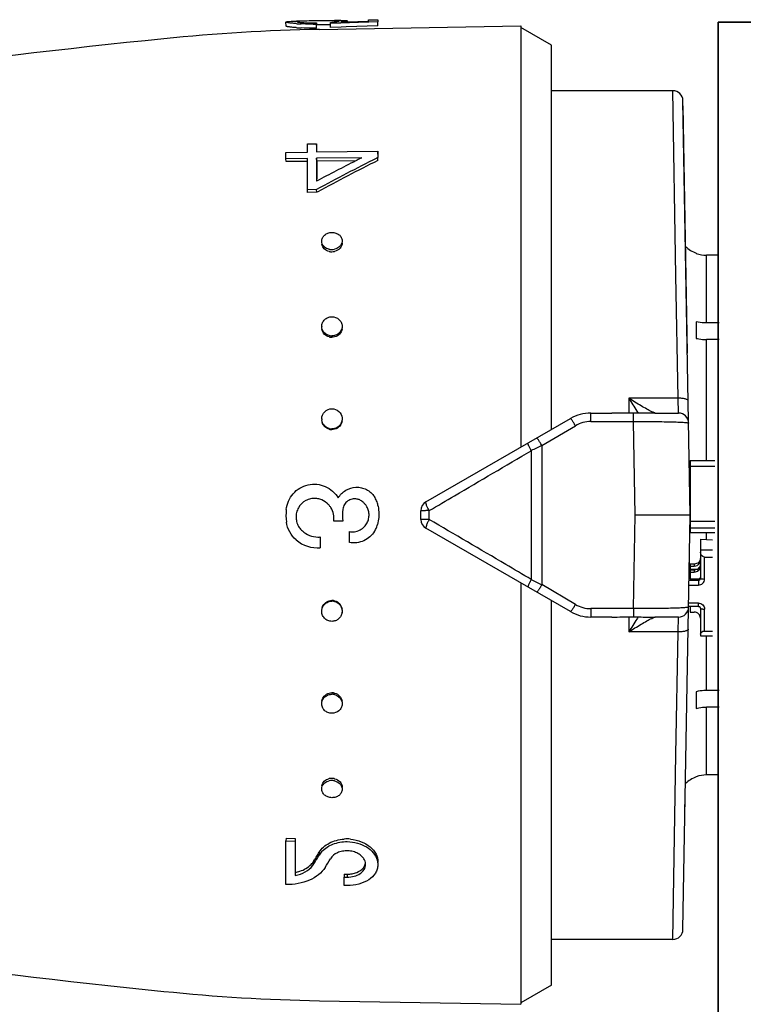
# Model space of a CAD drawing. Header units: millimetres. Extents: x -727 to 69715, y -15705 to 98123.
# Tile 139 of 256: x 38804 to 38839, y -15013 to -14965. Entities that reach past the tile are written whole.
import ezdxf

# ---------------------------------------------------------------- set-up
doc = ezdxf.new("R2010")
doc.units = ezdxf.units.MM
doc.layers.add('UT_ZAŘÍZENÍ - OT', color=3, linetype='Continuous', lineweight=35)

msp = doc.modelspace()

# ---------------------------------------------------------------- linework, layer by layer
at = {"color": 0, "linetype": 'Continuous'}
for p, q in [((38816.987, -14965.056), (38816.984, -14964.856)), ((38817.62, -14964.81), (38817.635, -14964.809)), ((38817.635, -14964.809), (38817.647, -14964.809)), ((38817.636, -14964.869), (38817.636, -14964.823)), ((38818.55, -14964.796), (38818.427, -14964.798)), ((38818.474, -14964.895), (38818.474, -14964.958)), ((38818.477, -14965.157), (38818.474, -14964.958)), ((38818.55, -14964.996), (38818.475, -14964.997)), ((38818.619, -14965.22), (38828.487, -14965.047)), ((38819.161, -14964.99), (38819.13, -14964.99)), ((38819.159, -14964.929), (38819.159, -14964.876)), ((38819.589, -14964.913), (38819.159, -14964.929)), ((38819.163, -14965.128), (38819.159, -14964.929)), ((38819.383, -14964.856), (38819.382, -14964.792)), ((38819.676, -14964.91), (38819.589, -14964.913)), ((38819.671, -14964.861), (38819.974, -14964.852)), ((38820.967, -14964.865), (38819.676, -14964.91)), ((38819.82, -14964.857), (38819.82, -14964.842)), ((38821.487, -14965.046), (38819.938, -14965.1)), ((38819.974, -14964.852), (38821.033, -14964.818)), ((38819.983, -14964.798), (38819.984, -14964.851)), ((38821.035, -14964.862), (38820.967, -14964.865)), ((38821.033, -14964.75), (38821.483, -14964.742)), ((38821.033, -14964.818), (38821.033, -14964.75)), ((38821.483, -14964.847), (38821.035, -14964.862)), ((38821.483, -14964.742), (38821.483, -14964.847)), ((38821.487, -14965.046), (38821.483, -14964.847)), ((38828.487, -14965.047), (38828.487, -14985.692)), ((38819.679, -14965.109), (38819.163, -14965.128)), ((38819.938, -14965.1), (38819.679, -14965.109)), ((38829.987, -14965.987), (38828.487, -14965.121)), ((38829.987, -14984.826), (38829.987, -14965.987)), ((38835.933, -14968.221), (38829.987, -14968.221)), ((38836.087, -14977.286), (38835.933, -14968.221)), ((38836.787, -14989.021), (38836.433, -14968.713)), ((38836.649, -14981.087), (38836.437, -14968.962)), ((38818.034, -14970.826), (38818.484, -14970.821)), ((38818.034, -14971.232), (38818.034, -14970.826)), ((38818.484, -14970.821), (38818.484, -14971.226)), ((38818.487, -14970.971), (38818.484, -14970.821)), ((38816.984, -14971.245), (38818.034, -14971.232)), ((38816.984, -14971.556), (38816.984, -14971.245)), ((38818.484, -14971.226), (38821.483, -14971.187)), ((38821.483, -14971.187), (38821.483, -14971.499)), ((38821.487, -14971.334), (38821.483, -14971.187)), ((38818.034, -14971.543), (38816.984, -14971.556)), ((38816.987, -14971.7), (38816.984, -14971.556)), ((38818.037, -14971.687), (38816.987, -14971.7)), ((38818.034, -14973.075), (38818.034, -14971.543)), ((38820.698, -14971.509), (38818.484, -14971.537)), ((38818.484, -14971.537), (38818.484, -14972.656)), ((38818.487, -14971.682), (38818.484, -14971.537)), ((38820.405, -14971.657), (38818.487, -14971.682)), ((38818.487, -14971.682), (38818.487, -14972.539)), ((38820.643, -14971.537), (38820.698, -14971.509)), ((38821.483, -14971.499), (38821.428, -14971.527)), ((38821.487, -14971.643), (38821.483, -14971.499)), ((38818.484, -14973.07), (38818.034, -14973.075)), ((38818.037, -14973.206), (38818.034, -14973.075)), ((38818.487, -14973.201), (38818.037, -14973.206)), ((38818.487, -14973.201), (38818.484, -14973.07)), ((38818.539, -14973.173), (38818.487, -14973.201)), ((38837.087, -14976.185), (38837.087, -14976.198)), ((38837.587, -14979.608), (38837.587, -14976.284)), ((38838.158, -14976.284), (38837.587, -14976.284)), ((38836.19, -14983.296), (38836.087, -14977.286)), ((38837.087, -14979.547), (38837.087, -14980.361)), ((38838.205, -14979.608), (38837.587, -14979.608)), ((38837.587, -14986.347), (38837.587, -14980.421)), ((38838.212, -14980.421), (38837.587, -14980.421)), ((38833.787, -14983.296), (38833.787, -14984.03)), ((38836.19, -14983.296), (38833.787, -14983.296)), ((38836.209, -14984.021), (38836.19, -14983.296)), ((38823.837, -14988.377), (38830.917, -14984.289)), ((38831.917, -14984.436), (38831.917, -14984.021)), ((38831.917, -14984.021), (38832.944, -14984.021)), ((38834.015, -14984.436), (38834.015, -14984.029)), ((38835.051, -14984.021), (38836.209, -14984.021)), ((38829.521, -14985.609), (38831.167, -14984.641)), ((38831.917, -14984.436), (38834.015, -14984.436)), ((38834.087, -14989.021), (38834.015, -14984.436)), ((38829.521, -14985.609), (38829.521, -14992.433)), ((38829, -14985.866), (38829, -14992.177)), ((38836.787, -14986.347), (38836.787, -14989.869)), ((38836.787, -14986.347), (38837.987, -14986.347)), ((38836.787, -14986.631), (38837.987, -14986.631)), ((38823.587, -14989.233), (38823.587, -14988.81)), ((38824, -14989.237), (38824, -14988.806)), ((38834.015, -14993.606), (38834.087, -14989.021)), ((38836.787, -14989.021), (38834.087, -14989.021)), ((38836.433, -15009.33), (38836.787, -14989.021)), ((38819.773, -14989.324), (38819.323, -14989.324)), ((38830.917, -14993.753), (38823.837, -14989.666)), ((38836.787, -14989.327), (38837.987, -14989.327)), ((38836.787, -14989.642), (38837.987, -14989.642)), ((38818.664, -14990.093), (38818.664, -14990.627)), ((38820.093, -14990.365), (38820.093, -14989.83)), ((38836.787, -14989.869), (38837.987, -14989.869)), ((38837.587, -14990.212), (38837.587, -14989.869)), ((38837.287, -14990.196), (38837.287, -14992.119)), ((38837.287, -14990.196), (38837.887, -14990.229)), ((38837.287, -14990.727), (38837.887, -14990.727)), ((38837.487, -14992.158), (38837.487, -14991.079)), ((38837.487, -14991.079), (38837.887, -14991.079)), ((38836.742, -14991.636), (38836.747, -14991.313)), ((38836.787, -14991.425), (38836.787, -14991.67)), ((38836.987, -14991.425), (38836.787, -14991.425)), ((38836.787, -14991.523), (38836.987, -14991.523)), ((38836.987, -14991.425), (38836.987, -14991.523)), ((38836.787, -14992.061), (38836.734, -14992.061)), ((38836.787, -14991.865), (38836.738, -14991.865)), ((38836.741, -14991.67), (38837.151, -14991.67)), ((38836.789, -14991.639), (38836.742, -14991.636)), ((38836.787, -14991.718), (38836.787, -14992.159)), ((38836.987, -14991.718), (38836.787, -14991.718)), ((38836.787, -14991.815), (38836.987, -14991.815)), ((38836.987, -14991.718), (38836.987, -14991.815)), ((38828.487, -14992.35), (38828.487, -15012.995)), ((38831.167, -14993.402), (38829.521, -14992.433)), ((38836.727, -14992.452), (38837.187, -14992.452)), ((38836.732, -14992.217), (38837.187, -14992.217)), ((38837.187, -14992.159), (38836.787, -14992.159)), ((38837.187, -14992.159), (38837.187, -14992.452)), ((38829.987, -15012.055), (38829.987, -14993.216)), ((38837.187, -14993.496), (38836.709, -14993.496)), ((38837.187, -14993.335), (38836.712, -14993.335)), ((38836.787, -14993.496), (38836.787, -14993.777)), ((38837.187, -14993.496), (38837.187, -14993.335)), ((38831.917, -14993.606), (38831.917, -14994.021)), ((38834.015, -14993.606), (38831.917, -14993.606)), ((38832.944, -14994.021), (38831.917, -14994.021)), ((38833.787, -14994.013), (38833.787, -14994.746)), ((38834.015, -14993.606), (38834.015, -14994.014)), ((38836.209, -14994.021), (38835.051, -14994.021)), ((38836.19, -14994.746), (38836.209, -14994.021)), ((38836.787, -14993.777), (38836.987, -14993.777)), ((38837.287, -14993.59), (38837.287, -14994.944)), ((38837.487, -14994.708), (38837.487, -14993.629)), ((38836.19, -14994.746), (38833.787, -14994.746)), ((38836.087, -15000.757), (38836.19, -14994.746)), ((38837.287, -14994.944), (38837.887, -14994.944)), ((38837.487, -14994.708), (38837.887, -14994.708)), ((38837.587, -14997.621), (38837.587, -14994.944)), ((38837.087, -14997.682), (38837.087, -14998.495)), ((38838.212, -14997.621), (38837.587, -14997.621)), ((38837.587, -15001.758), (38837.587, -14998.434)), ((38838.205, -14998.434), (38837.587, -14998.434)), ((38835.933, -15009.821), (38836.087, -15000.757)), ((38838.158, -15001.758), (38837.587, -15001.758)), ((38837.087, -15001.844), (38837.087, -15001.857)), ((38836.532, -15003.636), (38836.547, -15002.774)), ((38816.987, -15004.862), (38816.984, -15004.994)), ((38816.984, -15007.136), (38816.984, -15004.994)), ((38816.984, -15004.994), (38817.434, -15004.999)), ((38816.987, -15004.862), (38817.437, -15004.867)), ((38817.437, -15004.867), (38817.434, -15004.999)), ((38817.434, -15004.999), (38817.434, -15006.687)), ((38818.581, -15005.599), (38818.609, -15005.551)), ((38818.609, -15005.551), (38818.606, -15005.689)), ((38818.354, -15005.974), (38818.351, -15006.115)), ((38818.464, -15005.927), (38818.492, -15005.879)), ((38819.837, -15006.619), (38819.833, -15006.765)), ((38819.833, -15007.173), (38819.833, -15006.765)), ((38819.833, -15006.765), (38819.983, -15006.767)), ((38819.837, -15006.619), (38819.987, -15006.621)), ((38819.987, -15006.621), (38819.983, -15006.767)), ((38819.983, -15007.175), (38819.833, -15007.173)), ((38835.933, -15009.821), (38829.987, -15009.821)), ((38829.987, -15012.055), (38828.487, -15012.921)), ((38818.619, -15012.823), (38828.487, -15012.995))]:
    msp.add_line(p, q, dxfattribs=at)
for centre, radius, start, end in [((38818.102, -14956.38), 8.577, 265.8256, 266.6258), ((38818.252, -15000.544), 35.74, 91.0124, 91.2155), ((38818.175, -14955.126), 9.833, 266.6318, 267.396), ((38817.78, -14966.605), 1.789, 94.2534, 94.6326), ((38817.836, -14967.374), 2.559, 93.4587, 94.2283), ((38818.257, -14952.416), 12.544, 270.2757, 270.9914), ((38818.3, -14954.867), 10.03, 270.3767, 270.9938), ((38818.711, -14958.468), 6.424, 274.0065, 274.7622), ((38818.797, -14959.51), 5.379, 274.7701, 275.5791), ((38819.233, -14970.07), 5.28, 88.3745, 89.198), ((38820.093, -15006.899), 42.126, 90.8463, 91.0033), ((38819.808, -14987.798), 23.023, 90.5699, 90.8389), ((38819.708, -14978.002), 13.227, 90.1311, 90.5589), ((38820.19, -15055.206), 90, 91, 95.86353), ((38818.103, -14956.529), 8.626, 265.8559, 266.6507), ((38818.176, -14955.258), 9.899, 266.6567, 267.4156), ((38862.075, -15463.061), 500, 95.86353, 99.2151), ((38835.933, -14968.721), 0.5, 1.0027, 90), ((38868.772, -15065.461), 105.191, 116.74897, 118.55954), ((38868.317, -15066.125), 105.923, 116.89327, 118.06457), ((38868.508, -15065.838), 105.279, 116.52799, 118.3353), ((38865.404, -15060.437), 99.533, 116.72558, 116.87901), ((38819.407, -14975.692), 0.33, 0.0012, 1.8034), ((38819.077, -14975.701), 0.34, 181.8386, 189.2299), ((38819.229, -14975.431), 0.578, 257.4005, 263.7792), ((38819.233, -14975.534), 0.583, 257.4385, 263.7956), ((38819.228, -14975.442), 0.567, 263.769, 270.5154), ((38819.232, -14975.545), 0.572, 263.785, 270.5156), ((38819.227, -14975.432), 0.577, 270.6142, 283.6547), ((38819.231, -14975.534), 0.582, 270.6123, 283.6161), ((38837.587, -14974.771), 1.5, 226.6492, 250.5288), ((38837.589, -14974.775), 1.509, 250.58, 269.9294), ((38819.148, -14979.772), 0.415, 180.0036, 182.6268), ((38819.32, -14979.841), 0.417, 351.6852, 359.956), ((38819.232, -14979.708), 0.529, 255.907, 262.902), ((38819.236, -14979.776), 0.533, 255.9485, 262.9202), ((38819.23, -14979.722), 0.515, 262.8964, 270.3352), ((38819.234, -14979.791), 0.519, 262.9139, 270.3354), ((38854.57, -14970.774), 24.264, 211.0698, 212.8147), ((38819.204, -14984.306), 0.471, 180.0149, 185.1846), ((38831.917, -14986.021), 2, 90, 120), ((38850.613, -14973.319), 19.559, 212.8314, 213.1914), ((38836.209, -14984.521), 0.5, 0.9973, 90), ((38819.234, -14984.296), 0.505, 254.9456, 262.2975), ((38819.238, -14984.327), 0.509, 254.989, 262.3166), ((38819.232, -14984.313), 0.488, 262.2951, 270.1426), ((38819.236, -14984.344), 0.492, 262.3136, 270.1429), ((38831.918, -14985.915), 1.479, 90.0293, 120.5126), ((38937.083, -15204.982), 244.324, 116.11937, 116.25551), ((38836.688, -14987.177), 0.0994, 313.5922, 359.9803), ((38836.687, -14987.165), 0.301, 284.0099, 289.4426), ((38818.38, -14989.084), 0.878, 79.2621, 86.1049), ((38818.37, -14989.133), 0.927, 73.0793, 79.2163), ((38820.342, -14988.799), 0.576, 71.2532, 78.3972), ((38820.423, -14988.722), 1.078, 27.8406, 34.0296), ((38820.428, -14988.72), 1.073, 21.6663, 27.8429), ((38818.366, -14989.171), 0.963, 41.0757, 50.0119), ((38818.361, -14989.175), 0.97, 32.4613, 41.0443), ((38822.07, -14989.021), 2.316, 172.8168, 187.5195), ((38820.345, -14988.792), 0.569, 63.8405, 71.2552), ((38820.22, -14989.028), 0.836, 39.1305, 49.8284), ((38820.226, -14989.023), 0.828, 29.6913, 39.1293), ((38820.445, -14988.713), 1.054, 15.2114, 21.6682), ((38819.533, -14988.96), 1.999, 11.8346, 15.192), ((38824.087, -14988.81), 0.5, 120, 180), ((38836.688, -14988.793), 0.3, 70.554, 72.3535), ((38819.645, -14989.021), 2.661, 174.2036, 187.383), ((38818.374, -14989.127), 0.893, 214.114, 220.953), ((38820.223, -14989.02), 0.831, 307.9711, 320.9467), ((38820.215, -14989.013), 0.841, 320.9239, 328.1109), ((38820.279, -14989.166), 1.23, 330.5526, 339.4593), ((38820.325, -14989.184), 1.181, 339.4729, 345.3977), ((38824.087, -14989.233), 0.5, 180, 240), ((38818.545, -14988.979), 1.119, 220.9857, 227.2244), ((38818.546, -14988.995), 1.104, 269.8741, 276.1358), ((38820.236, -14989.058), 0.785, 259.5616, 266.7756), ((38820.264, -14989.159), 1.247, 328.3633, 330.5708), ((38818.546, -14988.987), 1.644, 229.7942, 274.1007), ((38836.997, -14991.228), 0.29, 325.946, 359.9556), ((38937.083, -14773.06), 244.324, 243.74449, 243.88063), ((38819.232, -14993.73), 0.489, 81.9513, 89.7929), ((38819.235, -14993.699), 0.493, 81.9697, 89.7932), ((38819.229, -14993.748), 0.507, 74.6173, 81.9539), ((38819.233, -14993.717), 0.51, 74.6606, 81.9731), ((38831.918, -14992.128), 1.479, 239.4874, 269.9707), ((38836.209, -14993.521), 0.5, 270, 359), ((38819.253, -14993.739), 0.481, 352.21, 354.9153), ((38831.917, -14992.021), 2, 240, 270), ((38850.956, -15004.946), 19.968, 146.8123, 147.1649), ((38837.199, -14993.59), 0.0882, 0.0369, 8.6608), ((38854.492, -15007.219), 24.171, 147.1819, 148.9335), ((38819.23, -14998.321), 0.516, 82.1802, 89.6075), ((38819.233, -14998.253), 0.52, 82.1978, 89.6077), ((38819.228, -14998.338), 0.533, 75.2221, 82.1864), ((38819.231, -14998.27), 0.537, 75.2633, 82.2046), ((38837.589, -15003.268), 1.509, 90.0706, 109.42), ((38819.229, -15002.607), 0.574, 89.5276, 102.6205), ((38819.232, -15002.505), 0.579, 90.4762, 102.5767), ((38819.232, -15002.489), 0.563, 89.4636, 90.4277), ((38819.228, -15002.602), 0.569, 82.706, 89.4382), ((38819.231, -15002.5), 0.574, 82.7219, 89.4383), ((38819.226, -15002.617), 0.584, 76.3765, 82.7168), ((38819.23, -15002.514), 0.588, 76.4142, 82.7332), ((38837.587, -15003.271), 1.5, 109.4712, 133.3508), ((38819.077, -15002.341), 0.34, 170.7701, 178.1614), ((38819.407, -15002.351), 0.33, 358.1966, 359.9988), ((38819.965, -15006.845), 1.949, 89.3478, 93.6822), ((38819.964, -15006.877), 1.981, 84.7451, 89.3338), ((38779.06, -14981.97), 46.046, 328.8521, 329.1259), ((38819.474, -15006.203), 1.009, 142.6891, 149.3347), ((38819.569, -15006.276), 1.129, 136.6726, 142.6957), ((38817.485, -15005.427), 1.027, 315.4988, 321.7146), ((38817.564, -15005.489), 0.927, 321.7149, 328.509), ((38779.934, -14982.833), 44.921, 328.7834, 329.0635), ((38780.412, -14982.787), 44.466, 328.5709, 328.8521), ((38778.211, -14981.802), 46.929, 329.1323, 329.4032), ((38780.679, -14982.906), 44.808, 328.5423, 329.173), ((38820.425, -15006.146), 0.458, 358.6045, 6.9669), ((38817.049, -15004.817), 1.908, 281.6289, 285.7619), ((38862.075, -14514.982), 500, 260.77609, 264.13647), ((38835.933, -15009.321), 0.5, 270, 359), ((38820.19, -14922.837), 90, 264.13647, 269)]:
    msp.add_arc(centre, radius, start, end, dxfattribs=at)
at = {"color": 0, "linetype": 'Continuous', "extrusion": (0, 0, -1)}
for centre, major_axis, ratio, start_param, end_param in [((38837.487, -14990.844), (0, -0.235), 0.85043, 0, 1.570796), ((38837.487, -14994.865), (0.2, 0), 0.785695, 3.141593, 4.712389)]:
    msp.add_ellipse(centre, major_axis=major_axis, ratio=ratio, start_param=start_param, end_param=end_param, dxfattribs=at)
at = {"color": 0, "linetype": 'Continuous'}
for points, knots in [([(38816.984, -14964.856), (38816.984, -14964.853), (38816.991, -14964.847), (38816.999, -14964.844), (38817.004, -14964.843)], [0, 0, 0, 0, 0.34526, 1, 1, 1, 1]), ([(38817.478, -14964.934), (38817.408, -14964.929), (38817.31, -14964.92), (38817.189, -14964.906), (38817.118, -14964.896), (38817.062, -14964.886), (38817.021, -14964.876), (38816.997, -14964.869), (38816.984, -14964.86), (38816.984, -14964.856)], [0, 0, 0, 0, 0.415889, 0.585993, 0.728367, 0.841268, 0.923827, 0.975949, 1, 1, 1, 1]), ([(38817.48, -14965.133), (38817.41, -14965.128), (38817.312, -14965.119), (38817.191, -14965.105), (38817.121, -14965.095), (38817.065, -14965.086), (38817.024, -14965.076), (38817.001, -14965.068), (38816.987, -14965.06), (38816.987, -14965.056)], [0, 0, 0, 0, 0.416026, 0.586157, 0.728535, 0.841423, 0.923955, 0.976034, 1, 1, 1, 1]), ([(38817.004, -14964.843), (38817.008, -14964.842), (38817.027, -14964.836), (38817.047, -14964.833), (38817.064, -14964.831)], [0, 0, 0, 0, 0.194984, 1, 1, 1, 1]), ([(38817.064, -14964.831), (38817.12, -14964.824), (38817.263, -14964.818), (38817.407, -14964.814), (38817.494, -14964.812)], [0, 0, 0, 0, 0.393124, 1, 1, 1, 1]), ([(38817.527, -14964.842), (38817.526, -14964.842), (38817.526, -14964.843), (38817.526, -14964.843), (38817.526, -14964.844)], [0, 0, 0, 0, 0.519614, 1, 1, 1, 1]), ([(38817.526, -14964.844), (38817.526, -14964.846), (38817.531, -14964.849), (38817.548, -14964.855), (38817.586, -14964.863), (38817.647, -14964.871), (38817.697, -14964.875), (38817.725, -14964.878)], [0, 0, 0, 0, 0.026104, 0.078509, 0.271488, 0.580502, 1, 1, 1, 1]), ([(38817.636, -14964.823), (38817.621, -14964.824), (38817.595, -14964.826), (38817.561, -14964.831), (38817.54, -14964.835), (38817.528, -14964.839), (38817.527, -14964.842)], [0, 0, 0, 0, 0.402142, 0.703286, 0.901798, 1, 1, 1, 1]), ([(38818.427, -14964.798), (38818.288, -14964.8), (38818.039, -14964.806), (38817.791, -14964.813), (38817.682, -14964.82)], [0, 0, 0, 0, 0.5608, 1, 1, 1, 1]), ([(38817.725, -14964.878), (38817.768, -14964.881), (38817.981, -14964.895), (38818.195, -14964.898), (38818.366, -14964.897)], [0, 0, 0, 0, 0.202928, 1, 1, 1, 1]), ([(38818.317, -14964.96), (38818.266, -14964.96), (38818.069, -14964.96), (38817.873, -14964.955), (38817.728, -14964.949)], [0, 0, 0, 0, 0.261385, 1, 1, 1, 1]), ([(38819.128, -14964.79), (38819.084, -14964.79), (38818.891, -14964.791), (38818.698, -14964.793), (38818.55, -14964.796)], [0, 0, 0, 0, 0.228486, 1, 1, 1, 1]), ([(38819.13, -14964.99), (38819.086, -14964.99), (38818.893, -14964.991), (38818.699, -14964.993), (38818.55, -14964.996)], [0, 0, 0, 0, 0.228577, 1, 1, 1, 1]), ([(38819.306, -14964.791), (38819.293, -14964.79), (38819.233, -14964.79), (38819.174, -14964.79), (38819.128, -14964.79)], [0, 0, 0, 0, 0.229978, 1, 1, 1, 1]), ([(38819.319, -14964.863), (38819.357, -14964.859), (38819.423, -14964.852), (38819.499, -14964.841), (38819.544, -14964.832), (38819.566, -14964.826), (38819.579, -14964.822), (38819.586, -14964.816), (38819.586, -14964.814)], [0, 0, 0, 0, 0.416564, 0.727805, 0.840468, 0.923103, 0.975235, 1, 1, 1, 1]), ([(38819.493, -14964.797), (38819.485, -14964.796), (38819.448, -14964.794), (38819.411, -14964.793), (38819.382, -14964.792)], [0, 0, 0, 0, 0.216654, 1, 1, 1, 1]), ([(38819.562, -14964.804), (38819.557, -14964.803), (38819.535, -14964.8), (38819.512, -14964.798), (38819.493, -14964.797)], [0, 0, 0, 0, 0.191517, 1, 1, 1, 1]), ([(38819.586, -14964.814), (38819.586, -14964.811), (38819.575, -14964.806), (38819.568, -14964.805), (38819.562, -14964.804)], [0, 0, 0, 0, 0.306489, 1, 1, 1, 1]), ([(38819.82, -14964.842), (38819.809, -14964.843), (38819.76, -14964.851), (38819.71, -14964.857), (38819.671, -14964.861)], [0, 0, 0, 0, 0.219199, 1, 1, 1, 1]), ([(38819.677, -14964.776), (38819.692, -14964.776), (38819.744, -14964.776), (38819.796, -14964.776), (38819.834, -14964.777)], [0, 0, 0, 0, 0.28218, 1, 1, 1, 1]), ([(38819.983, -14964.798), (38819.983, -14964.803), (38819.965, -14964.811), (38819.937, -14964.82), (38819.884, -14964.831), (38819.844, -14964.838), (38819.82, -14964.842)], [0, 0, 0, 0, 0.080473, 0.272652, 0.58028, 1, 1, 1, 1]), ([(38819.834, -14964.777), (38819.844, -14964.778), (38819.877, -14964.779), (38819.911, -14964.781), (38819.933, -14964.784)], [0, 0, 0, 0, 0.312325, 1, 1, 1, 1]), ([(38819.933, -14964.784), (38819.946, -14964.785), (38819.962, -14964.787), (38819.979, -14964.792), (38819.983, -14964.796), (38819.983, -14964.798)], [0, 0, 0, 0, 0.708486, 0.898996, 1, 1, 1, 1]), ([(38818.477, -14965.157), (38818.412, -14965.158), (38818.163, -14965.16), (38817.914, -14965.156), (38817.73, -14965.147)], [0, 0, 0, 0, 0.261104, 1, 1, 1, 1]), ([(38818.734, -14975.601), (38818.732, -14975.545), (38818.758, -14975.429), (38818.871, -14975.285), (38819.038, -14975.192), (38819.168, -14975.169), (38819.233, -14975.168)], [0, 0, 0, 0, 0.229393, 0.470966, 0.729703, 1, 1, 1, 1]), ([(38819.233, -14975.168), (38819.297, -14975.168), (38819.422, -14975.187), (38819.587, -14975.271), (38819.7, -14975.405), (38819.732, -14975.516), (38819.733, -14975.57)], [0, 0, 0, 0, 0.270385, 0.528616, 0.769944, 1, 1, 1, 1]), ([(38818.838, -14975.847), (38818.807, -14975.813), (38818.756, -14975.736), (38818.735, -14975.646), (38818.734, -14975.601)], [0, 0, 0, 0, 0.509651, 1, 1, 1, 1]), ([(38819.737, -14975.692), (38819.737, -14975.784), (38819.651, -14975.981), (38819.467, -14976.076), (38819.368, -14976.1)], [0, 0, 0, 0, 0.47302, 1, 1, 1, 1]), ([(38819.733, -14975.57), (38819.735, -14975.618), (38819.716, -14975.717), (38819.663, -14975.802), (38819.629, -14975.84)], [0, 0, 0, 0, 0.488775, 1, 1, 1, 1]), ([(38819.106, -14976.103), (38819.016, -14976.082), (38818.848, -14976.003), (38818.755, -14975.838), (38818.741, -14975.755)], [0, 0, 0, 0, 0.524629, 1, 1, 1, 1]), ([(38819.103, -14975.995), (38819.077, -14975.989), (38818.979, -14975.96), (38818.888, -14975.903), (38818.838, -14975.847)], [0, 0, 0, 0, 0.260211, 1, 1, 1, 1]), ([(38819.629, -14975.84), (38819.613, -14975.858), (38819.538, -14975.929), (38819.44, -14975.974), (38819.364, -14975.993)], [0, 0, 0, 0, 0.24218, 1, 1, 1, 1]), ([(38818.734, -14979.772), (38818.734, -14979.711), (38818.761, -14979.587), (38818.872, -14979.431), (38819.039, -14979.329), (38819.169, -14979.304), (38819.233, -14979.304)], [0, 0, 0, 0, 0.241806, 0.488407, 0.741812, 1, 1, 1, 1]), ([(38819.233, -14979.304), (38819.356, -14979.303), (38819.55, -14979.37), (38819.699, -14979.568), (38819.73, -14979.687), (38819.733, -14979.746)], [0, 0, 0, 0, 0.507384, 0.755665, 1, 1, 1, 1]), ([(38837.587, -14979.608), (38837.545, -14979.608), (38837.377, -14979.603), (38837.209, -14979.578), (38837.087, -14979.547)], [0, 0, 0, 0, 0.252472, 1, 1, 1, 1]), ([(38818.801, -14980.005), (38818.791, -14979.989), (38818.756, -14979.922), (38818.737, -14979.847), (38818.734, -14979.791)], [0, 0, 0, 0, 0.253103, 1, 1, 1, 1]), ([(38819.106, -14980.294), (38819.015, -14980.271), (38818.842, -14980.176), (38818.755, -14979.998), (38818.741, -14979.908)], [0, 0, 0, 0, 0.510101, 1, 1, 1, 1]), ([(38819.103, -14980.221), (38819.041, -14980.206), (38818.923, -14980.153), (38818.834, -14980.058), (38818.801, -14980.005)], [0, 0, 0, 0, 0.506643, 1, 1, 1, 1]), ([(38819.695, -14979.944), (38819.665, -14980.011), (38819.573, -14980.133), (38819.436, -14980.201), (38819.364, -14980.22)], [0, 0, 0, 0, 0.492845, 1, 1, 1, 1]), ([(38819.733, -14979.901), (38819.719, -14979.992), (38819.632, -14980.171), (38819.46, -14980.268), (38819.368, -14980.292)], [0, 0, 0, 0, 0.489899, 1, 1, 1, 1]), ([(38819.733, -14979.746), (38819.735, -14979.797), (38819.726, -14979.865), (38819.702, -14979.929), (38819.695, -14979.944)], [0, 0, 0, 0, 0.747031, 1, 1, 1, 1]), ([(38837.087, -14980.361), (38837.128, -14980.371), (38837.292, -14980.406), (38837.461, -14980.421), (38837.587, -14980.421)], [0, 0, 0, 0, 0.247091, 1, 1, 1, 1]), ([(38834.908, -14983.957), (38834.824, -14983.917), (38834.648, -14983.824), (38834.271, -14983.608), (38833.982, -14983.426), (38833.787, -14983.296)], [0, 0, 0, 0, 0.213248, 0.460801, 1, 1, 1, 1]), ([(38836.69, -14983.425), (38836.689, -14983.416), (38836.68, -14983.393), (38836.647, -14983.37), (38836.601, -14983.348), (38836.511, -14983.32), (38836.372, -14983.3), (38836.253, -14983.295), (38836.19, -14983.296)], [0, 0, 0, 0, 0.054454, 0.124226, 0.220024, 0.341181, 0.645763, 1, 1, 1, 1]), ([(38818.734, -14984.306), (38818.734, -14984.18), (38818.842, -14983.916), (38819.106, -14983.811), (38819.233, -14983.81)], [0, 0, 0, 0, 0.49811, 1, 1, 1, 1]), ([(38819.233, -14983.81), (38819.354, -14983.81), (38819.605, -14983.902), (38819.721, -14984.142), (38819.732, -14984.261)], [0, 0, 0, 0, 0.501804, 1, 1, 1, 1]), ([(38831.167, -14984.641), (38831.147, -14984.621), (38831.115, -14984.573), (38831.082, -14984.499), (38831.043, -14984.436), (38831.004, -14984.385), (38830.973, -14984.344), (38830.948, -14984.312), (38830.933, -14984.296), (38830.921, -14984.287), (38830.917, -14984.289)], [0, 0, 0, 0, 0.198142, 0.388892, 0.560134, 0.707991, 0.828678, 0.918542, 0.975091, 1, 1, 1, 1]), ([(38834.015, -14984.029), (38833.835, -14984.031), (38833.478, -14984.03), (38833.122, -14984.021), (38832.944, -14984.021)], [0, 0, 0, 0, 0.502804, 1, 1, 1, 1]), ([(38835.051, -14984.021), (38834.971, -14984.021), (38834.626, -14984.022), (38834.28, -14984.026), (38834.015, -14984.029)], [0, 0, 0, 0, 0.230893, 1, 1, 1, 1]), ([(38834.986, -14983.993), (38834.98, -14983.99), (38834.954, -14983.979), (38834.928, -14983.967), (38834.908, -14983.957)], [0, 0, 0, 0, 0.229765, 1, 1, 1, 1]), ([(38835.018, -14984.005), (38835.015, -14984.004), (38835.005, -14984), (38834.994, -14983.996), (38834.986, -14983.993)], [0, 0, 0, 0, 0.235586, 1, 1, 1, 1]), ([(38835.077, -14984.021), (38835.069, -14984.021), (38835.049, -14984.016), (38835.029, -14984.01), (38835.018, -14984.005)], [0, 0, 0, 0, 0.393757, 1, 1, 1, 1]), ([(38819.106, -14984.819), (38819.024, -14984.796), (38818.867, -14984.71), (38818.777, -14984.554), (38818.755, -14984.472)], [0, 0, 0, 0, 0.50198, 1, 1, 1, 1]), ([(38819.103, -14984.784), (38819.031, -14984.764), (38818.892, -14984.693), (38818.801, -14984.565), (38818.772, -14984.496)], [0, 0, 0, 0, 0.50114, 1, 1, 1, 1]), ([(38819.716, -14984.432), (38819.693, -14984.514), (38819.604, -14984.672), (38819.447, -14984.76), (38819.364, -14984.783)], [0, 0, 0, 0, 0.49918, 1, 1, 1, 1]), ([(38819.733, -14984.406), (38819.72, -14984.5), (38819.636, -14984.687), (38819.461, -14984.792), (38819.368, -14984.818)], [0, 0, 0, 0, 0.498032, 1, 1, 1, 1]), ([(38834.015, -14984.436), (38834.191, -14984.436), (38834.536, -14984.435), (38835.037, -14984.438), (38835.497, -14984.444), (38835.848, -14984.451), (38836.095, -14984.459), (38836.251, -14984.465), (38836.386, -14984.471), (38836.498, -14984.478), (38836.586, -14984.486), (38836.649, -14984.493), (38836.687, -14984.501), (38836.704, -14984.506), (38836.709, -14984.511), (38836.709, -14984.513)], [0, 0, 0, 0, 0.195605, 0.383531, 0.55643, 0.707585, 0.773165, 0.831259, 0.881323, 0.92293, 0.955723, 0.979458, 0.994025, 0.997954, 1, 1, 1, 1]), ([(38829.521, -14985.609), (38829.492, -14985.559), (38829.449, -14985.488), (38829.392, -14985.398), (38829.356, -14985.343), (38829.325, -14985.298), (38829.301, -14985.266), (38829.285, -14985.248), (38829.276, -14985.24), (38829.272, -14985.239), (38829.271, -14985.24)], [0, 0, 0, 0, 0.387648, 0.559336, 0.708365, 0.829964, 0.920373, 0.976704, 0.992026, 1, 1, 1, 1]), ([(38829, -14985.866), (38828.974, -14985.819), (38828.938, -14985.75), (38828.895, -14985.663), (38828.87, -14985.608), (38828.851, -14985.563), (38828.839, -14985.528), (38828.833, -14985.506), (38828.834, -14985.492), (38828.837, -14985.49)], [0, 0, 0, 0, 0.389691, 0.560136, 0.707341, 0.827183, 0.916538, 0.973346, 1, 1, 1, 1]), ([(38824, -14988.806), (38824.416, -14988.561), (38826.082, -14987.581), (38827.749, -14986.601), (38829, -14985.866)], [0, 0, 0, 0, 0.249365, 1, 1, 1, 1]), ([(38816.997, -14988.752), (38817.012, -14988.61), (38817.087, -14988.328), (38817.393, -14987.84), (38818.044, -14987.449), (38818.801, -14987.523), (38819.284, -14987.836), (38819.471, -14988.06), (38819.543, -14988.183)], [0, 0, 0, 0, 0.125806, 0.251598, 0.500158, 0.748611, 0.874302, 1, 1, 1, 1]), ([(38819.543, -14988.183), (38819.631, -14988.031), (38819.887, -14987.768), (38820.326, -14987.639), (38820.678, -14987.671), (38820.928, -14987.762), (38821.15, -14987.911), (38821.267, -14988.046), (38821.316, -14988.119)], [0, 0, 0, 0, 0.249691, 0.498274, 0.623384, 0.748679, 0.874168, 1, 1, 1, 1]), ([(38818.44, -14988.208), (38818.356, -14988.203), (38818.186, -14988.215), (38817.869, -14988.331), (38817.614, -14988.581), (38817.492, -14988.897), (38817.465, -14989.152), (38817.512, -14989.405), (38817.588, -14989.558), (38817.635, -14989.628)], [0, 0, 0, 0, 0.124702, 0.249421, 0.497433, 0.62303, 0.748788, 0.874419, 1, 1, 1, 1]), ([(38820.458, -14988.235), (38820.381, -14988.219), (38820.219, -14988.22), (38819.998, -14988.319), (38819.834, -14988.498), (38819.782, -14988.653), (38819.772, -14988.732)], [0, 0, 0, 0, 0.248903, 0.498305, 0.748695, 1, 1, 1, 1]), ([(38819.323, -14989.324), (38819.34, -14989.209), (38819.33, -14988.972), (38819.241, -14988.752), (38819.179, -14988.654)], [0, 0, 0, 0, 0.500135, 1, 1, 1, 1]), ([(38820.929, -14989.457), (38820.968, -14989.395), (38821.029, -14989.258), (38821.062, -14989.037), (38821.037, -14988.815), (38820.982, -14988.676), (38820.946, -14988.613)], [0, 0, 0, 0, 0.249892, 0.499949, 0.75024, 1, 1, 1, 1]), ([(38821.489, -14988.55), (38821.505, -14988.627), (38821.552, -14988.936), (38821.527, -14989.256), (38821.468, -14989.482)], [0, 0, 0, 0, 0.250786, 1, 1, 1, 1]), ([(38824, -14988.806), (38823.972, -14988.754), (38823.921, -14988.659), (38823.864, -14988.531), (38823.834, -14988.442), (38823.828, -14988.396), (38823.833, -14988.38), (38823.837, -14988.377)], [0, 0, 0, 0, 0.377895, 0.69297, 0.905251, 0.965919, 1, 1, 1, 1]), ([(38824, -14988.806), (38823.972, -14988.806), (38823.918, -14988.806), (38823.84, -14988.806), (38823.769, -14988.807), (38823.708, -14988.807), (38823.664, -14988.808), (38823.635, -14988.808), (38823.619, -14988.808), (38823.606, -14988.809), (38823.596, -14988.809), (38823.591, -14988.81), (38823.587, -14988.809), (38823.587, -14988.81)], [0, 0, 0, 0, 0.203374, 0.394866, 0.56769, 0.716771, 0.837685, 0.88646, 0.926896, 0.958626, 0.981467, 0.99529, 1, 1, 1, 1]), ([(38817.485, -14990.243), (38817.355, -14990.133), (38817.137, -14989.862), (38817.028, -14989.532), (38817.006, -14989.363)], [0, 0, 0, 0, 0.49938, 1, 1, 1, 1]), ([(38820.191, -14989.842), (38820.288, -14989.848), (38820.483, -14989.824), (38820.658, -14989.734), (38820.734, -14989.675)], [0, 0, 0, 0, 0.50069, 1, 1, 1, 1]), ([(38824, -14989.237), (38823.972, -14989.237), (38823.918, -14989.236), (38823.84, -14989.236), (38823.769, -14989.236), (38823.708, -14989.235), (38823.664, -14989.235), (38823.635, -14989.234), (38823.619, -14989.234), (38823.606, -14989.234), (38823.596, -14989.234), (38823.591, -14989.232), (38823.587, -14989.233), (38823.587, -14989.233)], [0, 0, 0, 0, 0.203374, 0.394866, 0.56769, 0.716771, 0.837685, 0.88646, 0.926896, 0.958626, 0.981467, 0.99529, 1, 1, 1, 1]), ([(38824, -14989.237), (38823.972, -14989.288), (38823.921, -14989.384), (38823.864, -14989.512), (38823.834, -14989.6), (38823.828, -14989.647), (38823.833, -14989.663), (38823.837, -14989.666)], [0, 0, 0, 0, 0.377895, 0.69297, 0.905251, 0.965919, 1, 1, 1, 1]), ([(38829, -14992.177), (38828.582, -14991.931), (38826.916, -14990.952), (38825.249, -14989.972), (38824, -14989.237)], [0, 0, 0, 0, 0.250578, 1, 1, 1, 1]), ([(38817.785, -14989.8), (38817.886, -14989.894), (38818.126, -14990.046), (38818.405, -14990.099), (38818.543, -14990.099)], [0, 0, 0, 0, 0.500561, 1, 1, 1, 1]), ([(38821.326, -14989.813), (38821.263, -14989.914), (38821.108, -14990.1), (38820.803, -14990.297), (38820.453, -14990.393), (38820.211, -14990.387), (38820.093, -14990.365)], [0, 0, 0, 0, 0.249964, 0.499879, 0.749906, 1, 1, 1, 1]), ([(38837.287, -14991.131), (38837.287, -14991.169), (38837.272, -14991.247), (38837.205, -14991.345), (38837.105, -14991.41), (38837.026, -14991.425), (38836.987, -14991.425)], [0, 0, 0, 0, 0.247784, 0.496832, 0.747734, 1, 1, 1, 1]), ([(38836.987, -14991.523), (38837.036, -14991.523), (38837.135, -14991.499), (38837.21, -14991.431), (38837.238, -14991.391)], [0, 0, 0, 0, 0.501963, 1, 1, 1, 1]), ([(38837.287, -14991.424), (38837.287, -14991.462), (38837.272, -14991.54), (38837.205, -14991.637), (38837.105, -14991.703), (38837.026, -14991.718), (38836.987, -14991.718)], [0, 0, 0, 0, 0.247784, 0.496832, 0.747734, 1, 1, 1, 1]), ([(38836.987, -14991.815), (38837.026, -14991.815), (38837.105, -14991.8), (38837.205, -14991.735), (38837.272, -14991.637), (38837.287, -14991.56), (38837.287, -14991.521)], [0, 0, 0, 0, 0.252266, 0.503168, 0.752216, 1, 1, 1, 1]), ([(38837.187, -14992.159), (38837.199, -14992.159), (38837.223, -14992.154), (38837.254, -14992.136), (38837.277, -14992.108), (38837.285, -14992.085), (38837.286, -14992.074)], [0, 0, 0, 0, 0.251925, 0.502849, 0.751924, 1, 1, 1, 1]), ([(38829, -14992.177), (38828.974, -14992.224), (38828.938, -14992.292), (38828.895, -14992.379), (38828.87, -14992.434), (38828.851, -14992.479), (38828.839, -14992.515), (38828.833, -14992.536), (38828.834, -14992.55), (38828.837, -14992.552)], [0, 0, 0, 0, 0.389693, 0.560138, 0.707342, 0.827185, 0.916539, 0.973347, 1, 1, 1, 1]), ([(38829.521, -14992.433), (38829.492, -14992.483), (38829.449, -14992.555), (38829.392, -14992.644), (38829.356, -14992.7), (38829.325, -14992.744), (38829.301, -14992.776), (38829.285, -14992.795), (38829.276, -14992.802), (38829.272, -14992.803), (38829.271, -14992.803)], [0, 0, 0, 0, 0.387648, 0.559336, 0.708365, 0.829964, 0.920373, 0.976704, 0.992026, 1, 1, 1, 1]), ([(38837.187, -14992.217), (38837.2, -14992.217), (38837.227, -14992.212), (38837.26, -14992.19), (38837.282, -14992.158), (38837.287, -14992.132), (38837.287, -14992.119)], [0, 0, 0, 0, 0.252236, 0.503168, 0.752245, 1, 1, 1, 1]), ([(38837.187, -14992.452), (38837.226, -14992.452), (38837.305, -14992.437), (38837.405, -14992.372), (38837.472, -14992.274), (38837.487, -14992.196), (38837.487, -14992.158)], [0, 0, 0, 0, 0.252255, 0.503168, 0.752226, 1, 1, 1, 1]), ([(38837.287, -14992.119), (38837.287, -14992.122), (38837.29, -14992.127), (38837.296, -14992.131), (38837.306, -14992.136), (38837.323, -14992.142), (38837.348, -14992.147), (38837.378, -14992.152), (38837.425, -14992.157), (38837.462, -14992.158), (38837.487, -14992.158)], [0, 0, 0, 0, 0.040706, 0.069574, 0.105554, 0.199505, 0.321626, 0.468167, 0.634164, 1, 1, 1, 1]), ([(38818.755, -14993.57), (38818.777, -14993.488), (38818.867, -14993.333), (38819.024, -14993.246), (38819.106, -14993.224)], [0, 0, 0, 0, 0.49802, 1, 1, 1, 1]), ([(38818.772, -14993.547), (38818.801, -14993.477), (38818.892, -14993.35), (38819.031, -14993.278), (38819.103, -14993.259)], [0, 0, 0, 0, 0.49886, 1, 1, 1, 1]), ([(38819.364, -14993.259), (38819.447, -14993.282), (38819.604, -14993.371), (38819.693, -14993.528), (38819.716, -14993.611)], [0, 0, 0, 0, 0.50082, 1, 1, 1, 1]), ([(38819.368, -14993.225), (38819.461, -14993.25), (38819.636, -14993.356), (38819.72, -14993.542), (38819.733, -14993.637)], [0, 0, 0, 0, 0.501968, 1, 1, 1, 1]), ([(38831.167, -14993.402), (38831.147, -14993.422), (38831.115, -14993.47), (38831.082, -14993.544), (38831.043, -14993.607), (38831.004, -14993.658), (38830.973, -14993.699), (38830.948, -14993.73), (38830.933, -14993.747), (38830.921, -14993.755), (38830.917, -14993.753)], [0, 0, 0, 0, 0.198108, 0.388908, 0.560156, 0.708001, 0.828682, 0.918545, 0.975091, 1, 1, 1, 1]), ([(38836.709, -14993.53), (38836.709, -14993.532), (38836.704, -14993.536), (38836.687, -14993.542), (38836.649, -14993.549), (38836.586, -14993.557), (38836.498, -14993.564), (38836.386, -14993.571), (38836.251, -14993.578), (38836.095, -14993.584), (38835.848, -14993.591), (38835.497, -14993.598), (38835.037, -14993.604), (38834.536, -14993.607), (38834.191, -14993.607), (38834.015, -14993.606)], [0, 0, 0, 0, 0.002046, 0.005975, 0.020542, 0.044277, 0.07707, 0.118677, 0.168741, 0.226835, 0.292415, 0.44357, 0.616469, 0.804395, 1, 1, 1, 1]), ([(38837.187, -14993.335), (38837.226, -14993.335), (38837.305, -14993.35), (38837.405, -14993.416), (38837.472, -14993.513), (38837.487, -14993.591), (38837.487, -14993.629)], [0, 0, 0, 0, 0.252255, 0.503168, 0.752226, 1, 1, 1, 1]), ([(38837.187, -14993.496), (38837.2, -14993.496), (38837.224, -14993.5), (38837.255, -14993.519), (38837.277, -14993.545), (38837.285, -14993.567), (38837.286, -14993.577)], [0, 0, 0, 0, 0.26767, 0.525516, 0.768461, 1, 1, 1, 1]), ([(38819.233, -14994.232), (38819.165, -14994.232), (38819.027, -14994.202), (38818.854, -14994.081), (38818.748, -14993.9), (38818.729, -14993.761), (38818.735, -14993.694)], [0, 0, 0, 0, 0.25144, 0.501784, 0.751362, 1, 1, 1, 1]), ([(38819.729, -14993.804), (38819.721, -14993.862), (38819.683, -14993.977), (38819.57, -14994.119), (38819.413, -14994.21), (38819.293, -14994.232), (38819.233, -14994.232)], [0, 0, 0, 0, 0.249231, 0.498303, 0.748586, 1, 1, 1, 1]), ([(38832.944, -14994.021), (38833.122, -14994.021), (38833.478, -14994.013), (38833.835, -14994.012), (38834.015, -14994.014)], [0, 0, 0, 0, 0.497196, 1, 1, 1, 1]), ([(38834.015, -14994.014), (38834.106, -14994.015), (38834.452, -14994.018), (38834.797, -14994.021), (38835.051, -14994.021)], [0, 0, 0, 0, 0.264643, 1, 1, 1, 1]), ([(38834.908, -14994.085), (38834.938, -14994.071), (38834.989, -14994.048), (38835.041, -14994.028), (38835.063, -14994.023)], [0, 0, 0, 0, 0.595054, 1, 1, 1, 1]), ([(38835.063, -14994.023), (38835.064, -14994.023), (38835.069, -14994.022), (38835.074, -14994.021), (38835.077, -14994.021)], [0, 0, 0, 0, 0.289793, 1, 1, 1, 1]), ([(38837.287, -14994.071), (38837.287, -14994.033), (38837.272, -14993.955), (38837.205, -14993.858), (38837.105, -14993.792), (38837.026, -14993.777), (38836.987, -14993.777)], [0, 0, 0, 0, 0.247784, 0.496832, 0.747734, 1, 1, 1, 1]), ([(38837.287, -14993.59), (38837.287, -14993.593), (38837.29, -14993.598), (38837.296, -14993.602), (38837.306, -14993.607), (38837.323, -14993.613), (38837.348, -14993.619), (38837.378, -14993.623), (38837.425, -14993.628), (38837.462, -14993.629), (38837.487, -14993.629)], [0, 0, 0, 0, 0.040706, 0.069574, 0.105554, 0.199505, 0.321626, 0.468167, 0.634164, 1, 1, 1, 1]), ([(38833.787, -14994.746), (38833.982, -14994.617), (38834.271, -14994.435), (38834.648, -14994.219), (38834.824, -14994.125), (38834.908, -14994.085)], [0, 0, 0, 0, 0.539199, 0.786752, 1, 1, 1, 1]), ([(38836.69, -14994.617), (38836.689, -14994.627), (38836.68, -14994.649), (38836.647, -14994.673), (38836.601, -14994.695), (38836.511, -14994.722), (38836.372, -14994.743), (38836.253, -14994.747), (38836.19, -14994.746)], [0, 0, 0, 0, 0.054452, 0.124207, 0.219995, 0.341151, 0.645741, 1, 1, 1, 1]), ([(38818.741, -14998.135), (38818.755, -14998.045), (38818.842, -14997.866), (38819.015, -14997.772), (38819.106, -14997.749)], [0, 0, 0, 0, 0.489899, 1, 1, 1, 1]), ([(38818.801, -14998.038), (38818.834, -14997.984), (38818.923, -14997.89), (38819.041, -14997.837), (38819.103, -14997.821)], [0, 0, 0, 0, 0.493357, 1, 1, 1, 1]), ([(38819.364, -14997.823), (38819.436, -14997.842), (38819.573, -14997.909), (38819.665, -14998.032), (38819.695, -14998.098)], [0, 0, 0, 0, 0.507155, 1, 1, 1, 1]), ([(38819.368, -14997.75), (38819.46, -14997.775), (38819.632, -14997.871), (38819.719, -14998.051), (38819.733, -14998.141)], [0, 0, 0, 0, 0.510101, 1, 1, 1, 1]), ([(38837.587, -14997.621), (38837.545, -14997.621), (38837.377, -14997.626), (38837.209, -14997.651), (38837.087, -14997.682)], [0, 0, 0, 0, 0.252472, 1, 1, 1, 1]), ([(38819.233, -14998.739), (38819.167, -14998.738), (38819.034, -14998.712), (38818.865, -14998.605), (38818.755, -14998.442), (38818.731, -14998.314), (38818.734, -14998.252)], [0, 0, 0, 0, 0.258416, 0.511779, 0.758272, 1, 1, 1, 1]), ([(38818.734, -14998.252), (38818.737, -14998.196), (38818.756, -14998.12), (38818.791, -14998.054), (38818.801, -14998.038)], [0, 0, 0, 0, 0.746897, 1, 1, 1, 1]), ([(38819.733, -14998.296), (38819.73, -14998.355), (38819.699, -14998.475), (38819.55, -14998.672), (38819.356, -14998.74), (38819.233, -14998.739)], [0, 0, 0, 0, 0.244335, 0.492616, 1, 1, 1, 1]), ([(38819.695, -14998.098), (38819.702, -14998.114), (38819.726, -14998.177), (38819.735, -14998.246), (38819.733, -14998.296)], [0, 0, 0, 0, 0.252969, 1, 1, 1, 1]), ([(38837.087, -14998.495), (38837.128, -14998.485), (38837.292, -14998.449), (38837.461, -14998.434), (38837.587, -14998.434)], [0, 0, 0, 0, 0.247091, 1, 1, 1, 1]), ([(38818.734, -15002.441), (38818.735, -15002.397), (38818.756, -15002.307), (38818.807, -15002.23), (38818.838, -15002.195)], [0, 0, 0, 0, 0.490349, 1, 1, 1, 1]), ([(38818.741, -15002.287), (38818.755, -15002.205), (38818.848, -15002.039), (38819.016, -15001.96), (38819.106, -15001.94)], [0, 0, 0, 0, 0.475371, 1, 1, 1, 1]), ([(38818.838, -15002.195), (38818.854, -15002.177), (38818.93, -15002.107), (38819.028, -15002.064), (38819.103, -15002.047)], [0, 0, 0, 0, 0.241743, 1, 1, 1, 1]), ([(38819.364, -15002.05), (38819.39, -15002.056), (38819.488, -15002.087), (38819.579, -15002.146), (38819.629, -15002.203)], [0, 0, 0, 0, 0.259523, 1, 1, 1, 1]), ([(38819.368, -15001.942), (38819.467, -15001.966), (38819.651, -15002.062), (38819.737, -15002.259), (38819.737, -15002.351)], [0, 0, 0, 0, 0.52698, 1, 1, 1, 1]), ([(38819.629, -15002.203), (38819.663, -15002.24), (38819.716, -15002.325), (38819.735, -15002.424), (38819.733, -15002.472)], [0, 0, 0, 0, 0.511225, 1, 1, 1, 1]), ([(38819.233, -15002.874), (38819.168, -15002.873), (38819.038, -15002.85), (38818.871, -15002.757), (38818.758, -15002.614), (38818.732, -15002.497), (38818.734, -15002.441)], [0, 0, 0, 0, 0.270297, 0.529034, 0.770607, 1, 1, 1, 1]), ([(38819.733, -15002.472), (38819.732, -15002.526), (38819.7, -15002.637), (38819.587, -15002.771), (38819.422, -15002.855), (38819.297, -15002.875), (38819.233, -15002.874)], [0, 0, 0, 0, 0.230056, 0.471384, 0.729615, 1, 1, 1, 1]), ([(38818.609, -15005.551), (38818.723, -15005.36), (38819.006, -15005.122), (38819.453, -15004.951), (38819.709, -15004.908), (38819.839, -15004.9)], [0, 0, 0, 0, 0.464053, 0.726092, 1, 1, 1, 1]), ([(38818.748, -15005.501), (38818.894, -15005.346), (38819.188, -15005.164), (38819.625, -15005.047), (38819.863, -15005.027), (38819.983, -15005.028)], [0, 0, 0, 0, 0.473959, 0.733478, 1, 1, 1, 1]), ([(38819.983, -15005.028), (38820.152, -15005.03), (38820.482, -15005.076), (38820.926, -15005.264), (38821.27, -15005.55), (38821.413, -15005.8), (38821.45, -15005.927)], [0, 0, 0, 0, 0.276815, 0.541296, 0.783329, 1, 1, 1, 1]), ([(38820.145, -15004.904), (38820.326, -15004.921), (38820.672, -15005.001), (38821.114, -15005.253), (38821.416, -15005.607), (38821.49, -15005.896), (38821.486, -15006.031)], [0, 0, 0, 0, 0.285569, 0.551478, 0.78834, 1, 1, 1, 1]), ([(38820.83, -15005.925), (38820.798, -15005.861), (38820.705, -15005.738), (38820.511, -15005.6), (38820.273, -15005.507), (38820.011, -15005.469), (38819.746, -15005.49), (38819.435, -15005.585), (38819.234, -15005.739), (38819.157, -15005.868)], [0, 0, 0, 0, 0.110355, 0.232071, 0.363298, 0.500079, 0.636986, 0.768855, 1, 1, 1, 1]), ([(38820.779, -15006.304), (38820.792, -15006.288), (38820.837, -15006.223), (38820.868, -15006.147), (38820.879, -15006.089)], [0, 0, 0, 0, 0.259352, 1, 1, 1, 1]), ([(38820.88, -15006.09), (38820.878, -15006.076), (38820.869, -15006.019), (38820.849, -15005.964), (38820.83, -15005.925)], [0, 0, 0, 0, 0.245195, 1, 1, 1, 1]), ([(38821.45, -15005.927), (38821.456, -15005.947), (38821.476, -15006.027), (38821.484, -15006.11), (38821.483, -15006.172)], [0, 0, 0, 0, 0.254201, 1, 1, 1, 1]), ([(38818.902, -15006.29), (38818.819, -15006.426), (38818.586, -15006.678), (38818.126, -15006.945), (38817.577, -15007.105), (38817.184, -15007.138), (38816.984, -15007.136)], [0, 0, 0, 0, 0.219385, 0.461046, 0.724092, 1, 1, 1, 1]), ([(38817.437, -15006.541), (38817.515, -15006.525), (38817.798, -15006.449), (38818.067, -15006.3), (38818.218, -15006.147)], [0, 0, 0, 0, 0.269283, 1, 1, 1, 1]), ([(38817.567, -15006.654), (38817.732, -15006.607), (38818.034, -15006.478), (38818.272, -15006.244), (38818.351, -15006.115)], [0, 0, 0, 0, 0.53047, 1, 1, 1, 1]), ([(38819.983, -15006.767), (38820.098, -15006.769), (38820.32, -15006.743), (38820.613, -15006.619), (38820.824, -15006.419), (38820.881, -15006.24), (38820.883, -15006.157)], [0, 0, 0, 0, 0.288289, 0.554647, 0.788959, 1, 1, 1, 1]), ([(38821.483, -15006.172), (38821.481, -15006.241), (38821.458, -15006.382), (38821.334, -15006.652), (38821.031, -15006.936), (38820.543, -15007.136), (38820.174, -15007.177), (38819.983, -15007.175)], [0, 0, 0, 0, 0.104904, 0.212347, 0.445391, 0.711352, 1, 1, 1, 1]), ([(38819.987, -15006.621), (38820.067, -15006.622), (38820.225, -15006.609), (38820.507, -15006.533), (38820.696, -15006.411), (38820.779, -15006.304)], [0, 0, 0, 0, 0.273822, 0.536871, 1, 1, 1, 1])]:
    msp.add_open_spline(points, degree=3, knots=knots, dxfattribs=at)
for points in [[(38819.364, -14980.22), (38819.321, -14980.231), (38819.277, -14980.237), (38819.233, -14980.237)], [(38819.368, -14980.292), (38819.325, -14980.303), (38819.281, -14980.309), (38819.237, -14980.31)], [(38818.772, -14984.496), (38818.753, -14984.449), (38818.74, -14984.399), (38818.735, -14984.349)], [(38819.732, -14984.261), (38819.737, -14984.318), (38819.731, -14984.377), (38819.716, -14984.432)], [(38819.364, -14984.783), (38819.321, -14984.795), (38819.277, -14984.801), (38819.233, -14984.801)], [(38819.368, -14984.818), (38819.325, -14984.829), (38819.281, -14984.836), (38819.237, -14984.836)], [(38818.985, -14988.433), (38818.885, -14988.349), (38818.765, -14988.284), (38818.64, -14988.246)], [(38820.759, -14988.389), (38820.709, -14988.347), (38820.654, -14988.31), (38820.596, -14988.281)], [(38818.735, -14993.694), (38818.74, -14993.643), (38818.753, -14993.593), (38818.772, -14993.547)], [(38819.103, -14993.259), (38819.146, -14993.247), (38819.19, -14993.241), (38819.233, -14993.241)], [(38819.106, -14993.224), (38819.149, -14993.213), (38819.193, -14993.207), (38819.237, -14993.207)], [(38819.716, -14993.611), (38819.731, -14993.666), (38819.737, -14993.724), (38819.732, -14993.781)], [(38819.103, -14997.821), (38819.146, -14997.811), (38819.19, -14997.805), (38819.233, -14997.805)], [(38819.106, -14997.749), (38819.149, -14997.738), (38819.193, -14997.733), (38819.237, -14997.733)]]:
    msp.add_open_spline(points, degree=3, dxfattribs=at)
at = {"layer": 'UT_ZAŘÍZENÍ - OT', "linetype": 'Continuous'}
for p, q in [((38838.158, -14964.862), (38838.158, -15464.862)), ((40038.158, -14964.862), (38838.158, -14964.862))]:
    msp.add_line(p, q, dxfattribs=at)

doc.saveas('drawing.dxf')
